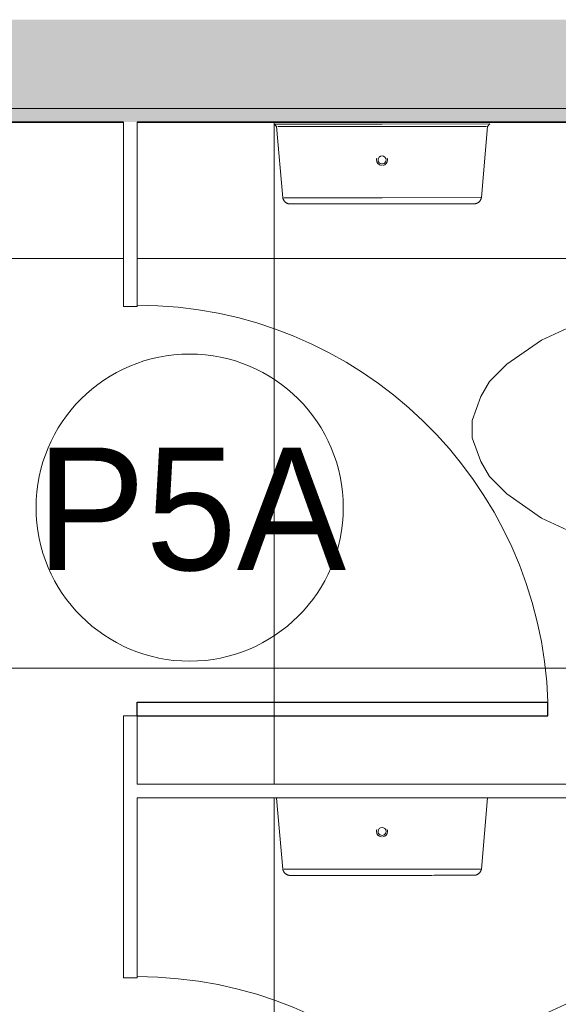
# Model space of a CAD drawing. Header units: metres. Extents: x -33 to 126, y -29 to 31.
# Tile 59 of 75: x -2.189 to -1.401, y -13.957 to -12.515. Entities that reach past the tile are written whole.
import ezdxf

# ---------------------------------------------------------------- set-up
doc = ezdxf.new("R2010")
doc.units = ezdxf.units.M
for name, color, linetype, lineweight in [('A-DOOR', 31, 'Continuous', 18), ('A-DOOR-IDEN', 31, 'Continuous', 9), ('A-FLOR-PATT', 8, 'Continuous', 18), ('A-GENM', 13, 'Continuous', 18), ('A-WALL', 113, 'Continuous', 18), ('A-WALL-PATT', 111, 'Continuous', 35), ('P-SANR-FIXT', 6, 'Continuous', 18)]:
    doc.layers.add(name, color=color, linetype=linetype, lineweight=lineweight)
doc.styles.add('Century Gothic_1', font='GOTHIC.TTF', dxfattribs={"height": 0.179639})

# ---------------------------------------------------------------- blocks, each defined once
blk = doc.blocks.new('M_Toilet-Domestic-3D - M_Toilet-Domestic-3D-202872-2-PLANTA COM LAYOUT')
at = {"layer": 'P-SANR-FIXT', "color": 7}
for p, q in [((-0.2534, 0.4947), (0.2534, 0.4947)), ((-0.2534, 0.2984), (-0.2534, 0.4947)), ((0.2534, 0.4947), (0.2534, 0.2984)), ((0.1587, 0.2038), (-0.1588, 0.2038)), ((-0.1235, 0.2038), (-0.1323, 0.127)), ((0.1235, 0.2038), (0.1323, 0.127)), ((-0.0254, 0.1524), (-0.0974, 0.1397)), ((0.0254, 0.1524), (-0.0254, 0.1524)), ((0.0974, 0.1397), (0.0254, 0.1524)), ((-0.0974, 0.1397), (-0.1323, 0.127)), ((0.1323, 0.127), (0.0974, 0.1397)), ((-0.1323, 0.127), (-0.1626, 0.1016)), ((0.1626, 0.1016), (0.1323, 0.127)), ((-0.1626, 0.1016), (-0.177, 0.0762)), ((0.177, 0.0762), (0.1626, 0.1016)), ((-0.177, 0.0762), (-0.1838, 0.0508)), ((0.1838, 0.0508), (0.177, 0.0762)), ((-0.1838, 0.0508), (-0.1883, 0.0253)), ((0.1883, 0.0253), (0.1838, 0.0508)), ((-0.1883, 0.0253), (-0.1905, 0)), ((0.1905, 0), (0.1883, 0.0253)), ((-0.1905, 0), (-0.1861, -0.0506)), ((0.1861, -0.0506), (0.1905, 0)), ((-0.1861, -0.0506), (-0.1724, -0.1016)), ((0.1724, -0.1016), (0.1861, -0.0506)), ((-0.1724, -0.1016), (-0.1539, -0.1524)), ((0.1539, -0.1524), (0.1724, -0.1016)), ((-0.1539, -0.1524), (-0.1302, -0.2032)), ((0.1302, -0.2032), (0.1539, -0.1524)), ((-0.1302, -0.2032), (-0.095, -0.254)), ((0.095, -0.254), (0.1302, -0.2032)), ((-0.095, -0.254), (-0.0696, -0.2794)), ((0.0696, -0.2794), (0.095, -0.254)), ((-0.0696, -0.2794), (-0.0476, -0.2921)), ((0.0476, -0.2921), (0.0696, -0.2794)), ((-0.0476, -0.2921), (-0.0127, -0.3048)), ((0.0127, -0.3048), (0.0476, -0.2921)), ((-0.0127, -0.3048), (0.0127, -0.3048))]:
    blk.add_line(p, q, dxfattribs=at)
for centre, start, end in [((-0.1588, 0.2984), 180, 270), ((0.1587, 0.2984), 270, 360)]:
    blk.add_arc(centre, 0.0946, start, end, dxfattribs=at)
blk = doc.blocks.new('Toilet_tissue_dispenser_12762 - Toilet_tissue_dispenser_12762-355518-2-PLANTA COM LAYOUT')
at = {"layer": 'A-GENM', "color": 7}
for p, q in [((-0.1453, 0.1079), (-0.1545, 0.0036)), ((0, 0.1079), (-0.1439, 0.1079)), ((0.1439, 0.1079), (0, 0.1079)), ((0.1545, 0.0035), (0.1453, 0.1079)), ((-0.1348, 0.0035), (0, 0.0035)), ((0, 0.0035), (0.1529, 0.0035))]:
    blk.add_line(p, q, dxfattribs=at)
at = {"layer": 'A-GENM', "color": 7, "flags": 128}
for points in [[(-0.1453, 0.1079), (-0.1452, 0.1084), (-0.1451, 0.1088), (-0.145, 0.1092), (-0.1449, 0.1096), (-0.1447, 0.1101), (-0.1446, 0.1105), (-0.1444, 0.1109), (-0.1442, 0.1112), (-0.144, 0.1116), (-0.1437, 0.112), (-0.1435, 0.1124), (-0.1432, 0.1127), (-0.143, 0.1131), (-0.1427, 0.1134), (-0.1424, 0.1137), (-0.1421, 0.114), (-0.1417, 0.1143), (-0.1414, 0.1146), (-0.141, 0.1149), (-0.1407, 0.1151), (-0.1403, 0.1153), (-0.1399, 0.1156), (-0.1396, 0.1158), (-0.1392, 0.116), (-0.1388, 0.1162), (-0.1384, 0.1163), (-0.1379, 0.1165), (-0.1375, 0.1166), (-0.1371, 0.1167), (-0.1367, 0.1168), (-0.1362, 0.1169), (-0.1358, 0.1169), (-0.1354, 0.117), (-0.1349, 0.117), (-0.1345, 0.117)], [(0, 0.117), (-0.0054, 0.117), (-0.0108, 0.117), (-0.0161, 0.117), (-0.0214, 0.117), (-0.0267, 0.117), (-0.032, 0.117), (-0.0372, 0.117), (-0.0423, 0.117), (-0.0474, 0.117), (-0.0524, 0.117), (-0.0573, 0.117), (-0.0621, 0.117), (-0.0668, 0.117), (-0.0715, 0.117), (-0.076, 0.117), (-0.0803, 0.117), (-0.0846, 0.117), (-0.0887, 0.117), (-0.0927, 0.117), (-0.0965, 0.117), (-0.1002, 0.117), (-0.1037, 0.117), (-0.107, 0.117), (-0.1102, 0.117), (-0.1132, 0.117), (-0.116, 0.117), (-0.1187, 0.117), (-0.1211, 0.117), (-0.1233, 0.117), (-0.1254, 0.117), (-0.1272, 0.117), (-0.1289, 0.117), (-0.1303, 0.117), (-0.1316, 0.117), (-0.1326, 0.117), (-0.1334, 0.117), (-0.134, 0.117), (-0.1344, 0.117), (-0.1345, 0.117), (-0.1345, 0.117)], [(-0.1345, 0.117), (-0.1344, 0.117), (-0.1341, 0.117), (-0.1336, 0.117)], [(-0.1336, 0.117), (-0.1328, 0.117), (-0.1319, 0.117), (-0.1307, 0.117), (-0.1293, 0.117), (-0.1277, 0.117), (-0.1259, 0.117), (-0.1239, 0.117), (-0.1217, 0.117), (-0.1193, 0.117), (-0.1168, 0.117), (-0.114, 0.117), (-0.111, 0.117), (-0.1079, 0.117), (-0.1046, 0.117), (-0.1011, 0.117), (-0.0975, 0.117), (-0.0937, 0.117), (-0.0898, 0.117), (-0.0857, 0.117), (-0.0815, 0.117), (-0.0772, 0.117), (-0.0727, 0.117), (-0.0681, 0.117), (-0.0634, 0.117), (-0.0586, 0.117), (-0.0537, 0.117), (-0.0488, 0.117), (-0.0437, 0.117), (-0.0386, 0.117), (-0.0334, 0.117), (-0.0282, 0.117), (-0.0229, 0.117), (-0.0175, 0.117), (-0.0122, 0.117), (-0.0068, 0.117), (-0.0015, 0.117)], [(0.1345, 0.117), (0.1344, 0.117), (0.1341, 0.117), (0.1336, 0.117), (0.1328, 0.117), (0.1319, 0.117), (0.1307, 0.117), (0.1293, 0.117), (0.1277, 0.117), (0.1259, 0.117), (0.1239, 0.117), (0.1217, 0.117), (0.1193, 0.117), (0.1168, 0.117), (0.114, 0.117), (0.111, 0.117), (0.1079, 0.117), (0.1046, 0.117), (0.1011, 0.117), (0.0975, 0.117), (0.0937, 0.117), (0.0898, 0.117), (0.0857, 0.117), (0.0815, 0.117), (0.0772, 0.117), (0.0727, 0.117), (0.0681, 0.117), (0.0634, 0.117), (0.0586, 0.117), (0.0537, 0.117), (0.0488, 0.117), (0.0437, 0.117), (0.0386, 0.117), (0.0334, 0.117), (0.0282, 0.117), (0.0229, 0.117), (0.0175, 0.117), (0.0122, 0.117), (0.0068, 0.117), (0.0015, 0.117), (0, 0.117)], [(0.001, 0.117), (0.0054, 0.117), (0.0108, 0.117), (0.0161, 0.117), (0.0214, 0.117), (0.0267, 0.117), (0.032, 0.117), (0.0372, 0.117), (0.0423, 0.117), (0.0474, 0.117), (0.0524, 0.117), (0.0573, 0.117), (0.0621, 0.117), (0.0668, 0.117), (0.0715, 0.117), (0.076, 0.117), (0.0803, 0.117), (0.0846, 0.117), (0.0887, 0.117), (0.0927, 0.117), (0.0965, 0.117), (0.1002, 0.117), (0.1037, 0.117), (0.107, 0.117), (0.1102, 0.117), (0.1132, 0.117), (0.116, 0.117), (0.1187, 0.117), (0.1211, 0.117), (0.1233, 0.117), (0.1254, 0.117), (0.1272, 0.117), (0.1289, 0.117), (0.1303, 0.117), (0.1316, 0.117), (0.1326, 0.117), (0.1334, 0.117), (0.134, 0.117), (0.1344, 0.117), (0.1345, 0.117), (0.1345, 0.117)], [(0.1345, 0.117), (0.135, 0.117), (0.1354, 0.117), (0.1358, 0.1169), (0.1363, 0.1169), (0.1367, 0.1168), (0.1371, 0.1167), (0.1376, 0.1166), (0.138, 0.1164), (0.1384, 0.1163), (0.1388, 0.1161), (0.1392, 0.116), (0.1396, 0.1158), (0.14, 0.1156), (0.1404, 0.1153), (0.1407, 0.1151), (0.1411, 0.1148), (0.1414, 0.1146), (0.1418, 0.1143), (0.1421, 0.114), (0.1424, 0.1137), (0.1427, 0.1134), (0.143, 0.113), (0.1433, 0.1127), (0.1435, 0.1123), (0.1438, 0.112), (0.144, 0.1116), (0.1442, 0.1112), (0.1444, 0.1108), (0.1446, 0.1104), (0.1448, 0.11), (0.1449, 0.1096), (0.145, 0.1092), (0.1452, 0.1088), (0.1453, 0.1083), (0.1453, 0.1079)]]:
    blk.add_lwpolyline(points, dxfattribs=at)
at = {"layer": 'A-GENM', "color": 7}
for radius, start, end in [(0.00812, 97.8969, 180), (0.0059, 360, 180), (0.00813, 0, 82.1031), (0.00813, 180, 199.9466), (0.0059, 180, 360), (0.00812, 340.0534, 0)]:
    blk.add_arc((0, 0.0526), radius, start, end, dxfattribs=at)
blk = doc.blocks.new('M_Descarga simples1 - 60X160 _vest_ fem_-1588010-2-PLANTA COM LAYOUT')
at = {"layer": 'A-DOOR', "lineweight": 25}
for p, q in [((0.28, 0.01), (0.28, 0.6114)), ((0.3, 0.6114), (0.28, 0.6114)), ((0.3, 0.01), (0.3, 0.6114)), ((0.3, 0.01), (0.28, 0.01))]:
    blk.add_line(p, q, dxfattribs=at)
at = {"layer": 'A-DOOR', "color": 7}
blk.add_arc((0.3, 0.01), 0.6017, 91.9048, 180, dxfattribs=at)
blk = doc.blocks.new('M_Toilet-Domestic-3D - M_Toilet-Domestic-3D-V9-2-PLANTA COM LAYOUT')
at = {"layer": 'P-SANR-FIXT', "color": 7}
for p, q in [((-0.2534, 0.2984), (-0.2534, 0.4947)), ((0.2534, 0.4947), (0.2534, 0.2984)), ((0.1587, 0.2038), (-0.1588, 0.2038)), ((-0.1235, 0.2038), (-0.1323, 0.127)), ((0.1235, 0.2038), (0.1323, 0.127)), ((-0.0254, 0.1524), (-0.0974, 0.1397)), ((0.0254, 0.1524), (-0.0254, 0.1524)), ((0.0974, 0.1397), (0.0254, 0.1524)), ((-0.0974, 0.1397), (-0.1323, 0.127)), ((0.1323, 0.127), (0.0974, 0.1397)), ((-0.1323, 0.127), (-0.1626, 0.1016)), ((0.1626, 0.1016), (0.1323, 0.127)), ((-0.1626, 0.1016), (-0.177, 0.0762)), ((0.177, 0.0762), (0.1626, 0.1016)), ((-0.177, 0.0762), (-0.1838, 0.0508)), ((0.1838, 0.0508), (0.177, 0.0762)), ((-0.1838, 0.0508), (-0.1883, 0.0253)), ((0.1883, 0.0253), (0.1838, 0.0508)), ((-0.1883, 0.0253), (-0.1905, 0)), ((0.1905, 0), (0.1883, 0.0253)), ((-0.1905, 0), (-0.1861, -0.0506)), ((0.1861, -0.0506), (0.1905, 0)), ((-0.1861, -0.0506), (-0.1724, -0.1016)), ((0.1724, -0.1016), (0.1861, -0.0506)), ((-0.1724, -0.1016), (-0.1539, -0.1524)), ((0.1539, -0.1524), (0.1724, -0.1016)), ((-0.1539, -0.1524), (-0.1302, -0.2032)), ((0.1302, -0.2032), (0.1539, -0.1524)), ((-0.1302, -0.2032), (-0.095, -0.254)), ((0.095, -0.254), (0.1302, -0.2032)), ((-0.095, -0.254), (-0.0696, -0.2794)), ((0.0696, -0.2794), (0.095, -0.254)), ((-0.0696, -0.2794), (-0.0476, -0.2921)), ((0.0476, -0.2921), (0.0696, -0.2794)), ((-0.0476, -0.2921), (-0.0127, -0.3048)), ((0.0127, -0.3048), (0.0476, -0.2921)), ((-0.0127, -0.3048), (0.0127, -0.3048))]:
    blk.add_line(p, q, dxfattribs=at)
for centre, start, end in [((-0.1588, 0.2984), 180, 270), ((0.1587, 0.2984), 270, 360)]:
    blk.add_arc(centre, 0.0946, start, end, dxfattribs=at)
blk = doc.blocks.new('Toilet_tissue_dispenser_12762 - Toilet_tissue_dispenser_12762-V11-2-PLANTA COM LAYOUT')
at = {"layer": 'A-GENM', "color": 7}
for p, q in [((-0.1453, 0.1079), (-0.1545, 0.0035)), ((0, 0.1079), (-0.1439, 0.1079)), ((0.1439, 0.1079), (0, 0.1079)), ((0.1545, 0.0035), (0.1453, 0.1079)), ((-0.1545, 0.0035), (-0.158, 0)), ((-0.1529, 0.0035), (0, 0.0035)), ((0, 0.0035), (0.1529, 0.0035)), ((0.158, 0), (0.1545, 0.0035)), ((-0.158, 0), (0, 0)), ((0, 0), (0.158, 0))]:
    blk.add_line(p, q, dxfattribs=at)
at = {"layer": 'A-GENM', "color": 7, "flags": 128}
for points in [[(-0.1453, 0.1079), (-0.1452, 0.1084), (-0.1451, 0.1088), (-0.145, 0.1092), (-0.1449, 0.1096), (-0.1447, 0.1101), (-0.1446, 0.1105), (-0.1444, 0.1109), (-0.1442, 0.1112), (-0.144, 0.1116), (-0.1437, 0.112), (-0.1435, 0.1124), (-0.1432, 0.1127), (-0.143, 0.1131), (-0.1427, 0.1134), (-0.1424, 0.1137), (-0.1421, 0.114), (-0.1417, 0.1143), (-0.1414, 0.1146), (-0.141, 0.1149), (-0.1407, 0.1151), (-0.1403, 0.1153), (-0.1399, 0.1156), (-0.1396, 0.1158), (-0.1392, 0.116), (-0.1388, 0.1162), (-0.1384, 0.1163), (-0.1379, 0.1165), (-0.1375, 0.1166), (-0.1371, 0.1167), (-0.1367, 0.1168), (-0.1362, 0.1169), (-0.1358, 0.1169), (-0.1354, 0.117), (-0.1349, 0.117), (-0.1345, 0.117)], [(0, 0.117), (-0.0054, 0.117), (-0.0108, 0.117), (-0.0161, 0.117), (-0.0214, 0.117), (-0.0267, 0.117), (-0.032, 0.117), (-0.0372, 0.117), (-0.0423, 0.117), (-0.0474, 0.117), (-0.0524, 0.117), (-0.0573, 0.117), (-0.0621, 0.117), (-0.0668, 0.117), (-0.0715, 0.117), (-0.076, 0.117), (-0.0803, 0.117), (-0.0846, 0.117), (-0.0887, 0.117), (-0.0927, 0.117), (-0.0965, 0.117), (-0.1002, 0.117), (-0.1037, 0.117), (-0.107, 0.117), (-0.1102, 0.117), (-0.1132, 0.117), (-0.116, 0.117), (-0.1187, 0.117), (-0.1211, 0.117), (-0.1233, 0.117), (-0.1254, 0.117), (-0.1272, 0.117), (-0.1289, 0.117), (-0.1303, 0.117), (-0.1316, 0.117), (-0.1326, 0.117), (-0.1334, 0.117), (-0.134, 0.117), (-0.1344, 0.117), (-0.1345, 0.117), (-0.1345, 0.117)], [(-0.1345, 0.117), (-0.1344, 0.117), (-0.1341, 0.117), (-0.1336, 0.117)], [(-0.1336, 0.117), (-0.1328, 0.117), (-0.1319, 0.117), (-0.1307, 0.117), (-0.1293, 0.117), (-0.1277, 0.117), (-0.1259, 0.117), (-0.1239, 0.117), (-0.1217, 0.117), (-0.1193, 0.117), (-0.1168, 0.117), (-0.114, 0.117), (-0.111, 0.117), (-0.1079, 0.117), (-0.1046, 0.117), (-0.1011, 0.117), (-0.0975, 0.117), (-0.0937, 0.117), (-0.0898, 0.117), (-0.0857, 0.117), (-0.0815, 0.117), (-0.0772, 0.117), (-0.0727, 0.117), (-0.0681, 0.117), (-0.0634, 0.117), (-0.0586, 0.117), (-0.0537, 0.117), (-0.0488, 0.117), (-0.0437, 0.117), (-0.0386, 0.117), (-0.0334, 0.117), (-0.0282, 0.117), (-0.0229, 0.117), (-0.0175, 0.117), (-0.0122, 0.117), (-0.0068, 0.117), (-0.0015, 0.117)], [(0.1345, 0.117), (0.1344, 0.117), (0.1341, 0.117), (0.1336, 0.117), (0.1328, 0.117), (0.1319, 0.117), (0.1307, 0.117), (0.1293, 0.117), (0.1277, 0.117), (0.1259, 0.117), (0.1239, 0.117), (0.1217, 0.117), (0.1193, 0.117), (0.1168, 0.117), (0.114, 0.117), (0.111, 0.117), (0.1079, 0.117), (0.1046, 0.117), (0.1011, 0.117), (0.0975, 0.117), (0.0937, 0.117), (0.0898, 0.117), (0.0857, 0.117), (0.0815, 0.117), (0.0772, 0.117), (0.0727, 0.117), (0.0681, 0.117), (0.0634, 0.117), (0.0586, 0.117), (0.0537, 0.117), (0.0488, 0.117), (0.0437, 0.117), (0.0386, 0.117), (0.0334, 0.117), (0.0282, 0.117), (0.0229, 0.117), (0.0175, 0.117), (0.0122, 0.117), (0.0068, 0.117), (0.0015, 0.117), (0, 0.117)], [(0.001, 0.117), (0.0054, 0.117), (0.0108, 0.117), (0.0161, 0.117), (0.0214, 0.117), (0.0267, 0.117), (0.032, 0.117), (0.0372, 0.117), (0.0423, 0.117), (0.0474, 0.117), (0.0524, 0.117), (0.0573, 0.117), (0.0621, 0.117), (0.0668, 0.117), (0.0715, 0.117), (0.076, 0.117), (0.0803, 0.117), (0.0846, 0.117), (0.0887, 0.117), (0.0927, 0.117), (0.0965, 0.117), (0.1002, 0.117), (0.1037, 0.117), (0.107, 0.117), (0.1102, 0.117), (0.1132, 0.117), (0.116, 0.117), (0.1187, 0.117), (0.1211, 0.117), (0.1233, 0.117), (0.1254, 0.117), (0.1272, 0.117), (0.1289, 0.117), (0.1303, 0.117), (0.1316, 0.117), (0.1326, 0.117), (0.1334, 0.117), (0.134, 0.117), (0.1344, 0.117), (0.1345, 0.117), (0.1345, 0.117)], [(0.1345, 0.117), (0.135, 0.117), (0.1354, 0.117), (0.1358, 0.1169), (0.1363, 0.1169), (0.1367, 0.1168), (0.1371, 0.1167), (0.1376, 0.1166), (0.138, 0.1164), (0.1384, 0.1163), (0.1388, 0.1161), (0.1392, 0.116), (0.1396, 0.1158), (0.14, 0.1156), (0.1404, 0.1153), (0.1407, 0.1151), (0.1411, 0.1148), (0.1414, 0.1146), (0.1418, 0.1143), (0.1421, 0.114), (0.1424, 0.1137), (0.1427, 0.1134), (0.143, 0.113), (0.1433, 0.1127), (0.1435, 0.1123), (0.1438, 0.112), (0.144, 0.1116), (0.1442, 0.1112), (0.1444, 0.1108), (0.1446, 0.1104), (0.1448, 0.11), (0.1449, 0.1096), (0.145, 0.1092), (0.1452, 0.1088), (0.1453, 0.1083), (0.1453, 0.1079)]]:
    blk.add_lwpolyline(points, dxfattribs=at)
at = {"layer": 'A-GENM', "color": 7}
for radius, start, end in [(0.00812, 97.8969, 180), (0.0059, 360, 180), (0.00813, 0, 82.1031), (0.00813, 180, 199.9466), (0.0059, 180, 360), (0.00812, 340.0534, 0)]:
    blk.add_arc((0, 0.0526), radius, start, end, dxfattribs=at)
blk = doc.blocks.new('M_Identificador da porta - M_Identificador da porta-1233-2-PLANTA COM LAYOUT')
at = {"layer": 'A-DOOR-IDEN'}
blk.add_circle((-0.000017, -0.000091), 0.003, dxfattribs=at)

msp = doc.modelspace()

# ---------------------------------------------------------------- hatches: boundary and pattern name
at = {"layer": 'A-FLOR-PATT'}
h = msp.add_hatch(dxfattribs=at)
h.set_pattern_fill('FP_7', color=256, style=0, pattern_type=2)
h.set_pattern_definition([(0, (-7.217, -19.465), (0, 0.6), []), (90, (-7.217, -19.465), (-0.6, 4e-17), [])])
h.paths.add_polyline_path([(-5.6773, -17.5622), (-4.4873, -17.5622), (-4.4873, -17.4347), (-4.4673, -17.4347), (-4.4673, -17.5622), (-3.6639, -17.5622), (-3.6639, -15.1322), (-2.8239, -15.1322), (-2.8239, -17.5622), (-2.0373, -17.5622), (-2.0373, -17.5022), (-2.0173, -17.5022), (-2.0173, -17.5622), (-0.7273, -17.5622), (-0.7273, -17.4464), (-0.7303, -17.4464), (-0.7353, -17.4279), (-0.8544, -17.4265), (-0.858, -17.4229), (-0.8594, -17.4178), (-0.858, -17.4129), (-0.8498, -17.4034), (-0.8354, -17.3861), (-0.8961, -17.3863), (-0.8988, -17.3928), (-0.902, -17.3974), (-0.9082, -17.4044), (-0.914, -17.4085), (-0.9221, -17.4117), (-0.9325, -17.4139), (-0.9385, -17.4136), (-0.9569, -17.4071), (-0.9702, -17.3931), (-0.9749, -17.3721), (-0.9699, -17.3535), (-0.9549, -17.3387), (-0.9325, -17.3334), (-0.9254, -17.3345), (-0.9159, -17.3378), (-0.9099, -17.3414), (-0.9039, -17.3474), (-0.8974, -17.357), (-0.896, -17.3611), (-0.8115, -17.3609), (-0.7608, -17.3045), (-0.894, -17.3045), (-0.9185, -17.3013), (-0.9413, -17.2919), (-0.9609, -17.2768), (-0.976, -17.2572), (-0.9854, -17.2344), (-0.9887, -17.208), (-0.9887, -17.1746), (-1.0655, -17.1835), (-1.0909, -17.2137), (-1.1163, -17.2281), (-1.1417, -17.2349), (-1.1672, -17.2394), (-1.1925, -17.2416), (-1.2431, -17.2372), (-1.2941, -17.2235), (-1.3449, -17.2051), (-1.3957, -17.1814), (-1.4465, -17.1461), (-1.4719, -17.1207), (-1.4846, -17.0987), (-1.4973, -17.0638), (-1.4973, -17.0384), (-1.4846, -17.0035), (-1.4719, -16.9816), (-1.4465, -16.9562), (-1.3957, -16.9209), (-1.3449, -16.8972), (-1.2941, -16.8787), (-1.2431, -16.8651), (-1.1925, -16.8606), (-1.1672, -16.8629), (-1.1417, -16.8674), (-1.1163, -16.8742), (-1.0909, -16.8886), (-1.0655, -16.9188), (-0.9887, -16.9277), (-0.9887, -16.8924), (-0.9854, -16.8679), (-0.976, -16.8451), (-0.9609, -16.8255), (-0.9413, -16.8104), (-0.9185, -16.801), (-0.894, -16.7977), (-0.7273, -16.7977), (-0.7273, -16.6034), (-1.4859, -16.6034), (-1.4949, -16.7078), (-1.4971, -16.7142), (-1.501, -16.7164), (-1.5116, -16.7168), (-1.7765, -16.7166), (-1.7803, -16.7145), (-1.7826, -16.7076), (-1.7921, -16.6034), (-2.0173, -16.6034), (-2.0173, -16.9022), (-2.0373, -16.9022), (-2.0373, -16.4847), (-2.0173, -16.4847), (-2.0173, -16.5834), (-0.7273, -16.5834), (-0.7273, -16.4615), (-0.7303, -16.4615), (-0.7353, -16.4429), (-0.8544, -16.4416), (-0.858, -16.4379), (-0.8594, -16.4328), (-0.858, -16.4279), (-0.8498, -16.4185), (-0.8354, -16.4012), (-0.8961, -16.4013), (-0.8988, -16.4079), (-0.902, -16.4124), (-0.9082, -16.4194), (-0.914, -16.4236), (-0.9221, -16.4268), (-0.9325, -16.429), (-0.9385, -16.4286), (-0.9569, -16.4222), (-0.9702, -16.4082), (-0.9749, -16.3871), (-0.9699, -16.3685), (-0.9549, -16.3537), (-0.9325, -16.3484), (-0.9254, -16.3496), (-0.9159, -16.3529), (-0.9099, -16.3565), (-0.9039, -16.3625), (-0.8974, -16.3721), (-0.896, -16.3762), (-0.8115, -16.3759), (-0.7608, -16.3196), (-0.894, -16.3196), (-0.9185, -16.3164), (-0.9413, -16.3069), (-0.9609, -16.2919), (-0.976, -16.2723), (-0.9854, -16.2494), (-0.9887, -16.223), (-0.9887, -16.1897), (-1.0655, -16.1985), (-1.0909, -16.2288), (-1.1163, -16.2432), (-1.1417, -16.25), (-1.1672, -16.2545), (-1.1925, -16.2567), (-1.2431, -16.2523), (-1.2941, -16.2386), (-1.3449, -16.2201), (-1.3957, -16.1964), (-1.4465, -16.1612), (-1.4719, -16.1358), (-1.4846, -16.1138), (-1.4973, -16.0789), (-1.4973, -16.0535), (-1.4846, -16.0186), (-1.4719, -15.9966), (-1.4465, -15.9712), (-1.3957, -15.936), (-1.3449, -15.9123), (-1.2941, -15.8938), (-1.2431, -15.8801), (-1.1925, -15.8757), (-1.1672, -15.8779), (-1.1417, -15.8824), (-1.1163, -15.8892), (-1.0909, -15.9036), (-1.0655, -15.9339), (-0.9887, -15.9427), (-0.9887, -15.9074), (-0.9854, -15.8829), (-0.976, -15.8601), (-0.9609, -15.8405), (-0.9413, -15.8255), (-0.9185, -15.816), (-0.894, -15.8128), (-0.7273, -15.8128), (-0.7273, -15.6184), (-1.4859, -15.6184), (-1.4949, -15.7228), (-1.4971, -15.7293), (-1.501, -15.7314), (-1.5116, -15.7319), (-1.7765, -15.7316), (-1.7803, -15.7295), (-1.7826, -15.7227), (-1.7921, -15.6184), (-2.0173, -15.6184), (-2.0173, -15.8847), (-2.0373, -15.8847), (-2.0373, -15.4972), (-2.0173, -15.4972), (-2.0173, -15.5984), (-0.7273, -15.5984), (-0.7273, -15.4815), (-0.7303, -15.4815), (-0.7353, -15.4629), (-0.8544, -15.4616), (-0.858, -15.4579), (-0.8594, -15.4528), (-0.858, -15.4479), (-0.8498, -15.4385), (-0.8354, -15.4212), (-0.8961, -15.4213), (-0.8988, -15.4279), (-0.902, -15.4324), (-0.9082, -15.4394), (-0.914, -15.4436), (-0.9221, -15.4468), (-0.9325, -15.449), (-0.9385, -15.4486), (-0.9569, -15.4422), (-0.9702, -15.4282), (-0.9749, -15.4071), (-0.9699, -15.3885), (-0.9549, -15.3737), (-0.9325, -15.3684), (-0.9254, -15.3696), (-0.9159, -15.3729), (-0.9103, -15.3761), (-0.9039, -15.3825), (-0.8974, -15.3921), (-0.896, -15.3962), (-0.8115, -15.3959), (-0.7608, -15.3396), (-0.894, -15.3396), (-0.9185, -15.3364), (-0.9413, -15.3269), (-0.9609, -15.3119), (-0.976, -15.2923), (-0.9854, -15.2694), (-0.9887, -15.243), (-0.9887, -15.2097), (-1.0655, -15.2185), (-1.0909, -15.2488), (-1.1163, -15.2632), (-1.1417, -15.27), (-1.1672, -15.2745), (-1.1925, -15.2767), (-1.2431, -15.2723), (-1.2941, -15.2586), (-1.3449, -15.2401), (-1.3957, -15.2164), (-1.4465, -15.1812), (-1.4719, -15.1558), (-1.4846, -15.1338), (-1.4973, -15.0989), (-1.4973, -15.0735), (-1.4846, -15.0386), (-1.4719, -15.0166), (-1.4465, -14.9912), (-1.3957, -14.956), (-1.3449, -14.9323), (-1.2941, -14.9138), (-1.2431, -14.9001), (-1.1925, -14.8957), (-1.1672, -14.8979), (-1.1417, -14.9024), (-1.1163, -14.9092), (-1.0909, -14.9236), (-1.0655, -14.9539), (-0.9887, -14.9627), (-0.9887, -14.9274), (-0.9854, -14.9029), (-0.976, -14.8801), (-0.9609, -14.8605), (-0.9413, -14.8455), (-0.9185, -14.836), (-0.894, -14.8328), (-0.7273, -14.8328), (-0.7273, -14.6384), (-1.4859, -14.6384), (-1.4949, -14.7428), (-1.4971, -14.7493), (-1.501, -14.7514), (-1.5116, -14.7519), (-1.7765, -14.7516), (-1.7803, -14.7495), (-1.7826, -14.7427), (-1.7921, -14.6384), (-2.0173, -14.6384), (-2.0173, -14.8972), (-2.0373, -14.8972), (-2.0373, -14.5184), (-2.0173, -14.5184), (-2.0173, -14.6184), (-0.7273, -14.6184), (-0.7273, -14.5177), (-0.7303, -14.5177), (-0.7353, -14.4992), (-0.8544, -14.4978), (-0.858, -14.4942), (-0.8594, -14.4891), (-0.858, -14.4842), (-0.8498, -14.4747), (-0.8354, -14.4574), (-0.8961, -14.4576), (-0.8988, -14.4641), (-0.902, -14.4687), (-0.9067, -14.4744), (-0.9136, -14.4796), (-0.9221, -14.483), (-0.9325, -14.4852), (-0.9385, -14.4849), (-0.9569, -14.4784), (-0.9702, -14.4641), (-0.9749, -14.4434), (-0.9699, -14.4248), (-0.9549, -14.41), (-0.9325, -14.4047), (-0.9254, -14.4058), (-0.9159, -14.4091), (-0.9099, -14.4127), (-0.9039, -14.4187), (-0.8974, -14.4283), (-0.896, -14.4324), (-0.8115, -14.4322), (-0.7593, -14.3742), (-0.7442, -14.3728), (-0.7416, -14.3806), (-0.7444, -14.3876), (-0.7975, -14.4465), (-0.7992, -14.4514), (-0.8015, -14.4535), (-0.8025, -14.4547), (-0.8035, -14.4557), (-0.8081, -14.4583), (-0.8261, -14.4793), (-0.8041, -14.4799), (-0.8023, -14.4799), (-0.7723, -14.4793), (-0.7353, -14.4799), (-0.7349, -14.4792), (-0.7303, -14.4606), (-0.7273, -14.4606), (-0.7273, -13.6547), (-1.5059, -13.6547), (-1.5149, -13.7591), (-1.5171, -13.7655), (-1.521, -13.7676), (-1.5256, -13.7681), (-1.7965, -13.7679), (-1.8003, -13.7658), (-1.8027, -13.7575), (-1.8121, -13.6547), (-2.0173, -13.6547), (-2.0173, -13.9184), (-2.0373, -13.9184), (-2.0373, -13.5347), (-2.0173, -13.5347), (-2.0173, -13.6347), (-0.7273, -13.6347), (-0.7273, -13.514), (-0.7303, -13.514), (-0.7353, -13.4954), (-0.8544, -13.4941), (-0.858, -13.4904), (-0.8594, -13.4853), (-0.858, -13.4804), (-0.8498, -13.471), (-0.8354, -13.4537), (-0.8961, -13.4538), (-0.8988, -13.4604), (-0.9024, -13.4655), (-0.9067, -13.4707), (-0.9136, -13.4758), (-0.9221, -13.4793), (-0.9325, -13.4815), (-0.9385, -13.4811), (-0.9569, -13.4747), (-0.9702, -13.4607), (-0.9749, -13.4396), (-0.9699, -13.421), (-0.9549, -13.4062), (-0.9325, -13.4009), (-0.9254, -13.4021), (-0.9159, -13.4054), (-0.9108, -13.4082), (-0.9039, -13.415), (-0.8974, -13.4246), (-0.896, -13.4287), (-0.8115, -13.4284), (-0.7593, -13.3704), (-0.7442, -13.369), (-0.7416, -13.3768), (-0.7444, -13.3838), (-0.7975, -13.4428), (-0.7992, -13.4476), (-0.8015, -13.4497), (-0.8025, -13.4509), (-0.8035, -13.452), (-0.8079, -13.4543), (-0.8261, -13.4755), (-0.8041, -13.4762), (-0.8023, -13.4761), (-0.7619, -13.4755), (-0.7353, -13.4758), (-0.7349, -13.4754), (-0.7303, -13.4569), (-0.7273, -13.4569), (-0.7273, -13.3679), (-0.9235, -13.3679), (-0.948, -13.3647), (-0.9708, -13.3552), (-0.9904, -13.3402), (-1.0055, -13.3206), (-1.0149, -13.2978), (-1.0182, -13.2713), (-1.0182, -13.238), (-1.095, -13.2468), (-1.1204, -13.2771), (-1.1458, -13.2915), (-1.1712, -13.2983), (-1.1967, -13.3028), (-1.222, -13.305), (-1.2726, -13.3006), (-1.3236, -13.2869), (-1.3744, -13.2684), (-1.4252, -13.2448), (-1.476, -13.2095), (-1.5014, -13.1841), (-1.5141, -13.1621), (-1.5268, -13.1272), (-1.5268, -13.1018), (-1.5141, -13.0669), (-1.5014, -13.0449), (-1.476, -13.0195), (-1.4207, -12.9822), (-1.3744, -12.9606), (-1.3236, -12.9421), (-1.2726, -12.9285), (-1.222, -12.924), (-1.1967, -12.9262), (-1.1712, -12.9307), (-1.1458, -12.9375), (-1.1204, -12.9519), (-1.095, -12.9822), (-1.0182, -12.991), (-1.0182, -12.9558), (-1.0149, -12.9313), (-1.0055, -12.9085), (-0.9904, -12.8889), (-0.9708, -12.8738), (-0.948, -12.8644), (-0.9235, -12.8611), (-0.7273, -12.8611), (-0.7273, -12.6646), (-2.0173, -12.6646), (-2.0173, -12.9347), (-2.0373, -12.9347), (-2.0373, -12.6646), (-3.2997, -12.6646), (-3.2997, -12.9674), (-3.3031, -12.9933), (-3.3131, -13.0174), (-3.329, -13.0382), (-3.3497, -13.054), (-3.3738, -13.064), (-3.3997, -13.0674), (-4.6197, -13.0674), (-4.6197, -13.2646), (-7.2173, -13.2646), (-7.2173, -15.2646), (-5.9273, -15.2646), (-5.9273, -14.1646), (-5.7773, -14.1646), (-5.7773, -14.2156), (-4.5673, -14.2156), (-4.5414, -14.219), (-4.5152, -14.2305), (-4.4966, -14.2449), (-4.4807, -14.2656), (-4.4707, -14.2897), (-4.4673, -14.3156), (-4.4673, -14.8584), (-4.4873, -14.8584), (-4.4873, -14.6384), (-5.6773, -14.6384), (-5.6765, -15.1076), (-5.6317, -15.1068), (-5.6249, -15.1044), (-5.624, -15.1034), (-5.6021, -15.0896), (-5.5886, -15.0854), (-5.5752, -15.0896), (-5.5653, -15.1012), (-5.5617, -15.1171), (-5.5653, -15.133), (-5.5752, -15.1446), (-5.5886, -15.1489), (-5.6021, -15.1446), (-5.6253, -15.1293), (-5.6269, -15.1282), (-5.6317, -15.1274), (-5.6365, -15.1266), (-5.6773, -15.1266), (-5.6773, -15.5984), (-4.4873, -15.5984), (-4.4873, -15.4584), (-4.4673, -15.4584), (-4.4673, -15.8834), (-4.4873, -15.8834), (-4.4873, -15.6184), (-5.6773, -15.6184), (-5.677, -16.0902), (-5.6317, -16.0894), (-5.6249, -16.087), (-5.624, -16.086), (-5.6021, -16.0722), (-5.5886, -16.068), (-5.5752, -16.0722), (-5.5653, -16.0838), (-5.5617, -16.0997), (-5.5653, -16.1156), (-5.5752, -16.1272), (-5.5886, -16.1315), (-5.6021, -16.1272), (-5.6253, -16.1119), (-5.6262, -16.1108), (-5.6317, -16.11), (-5.6368, -16.1092), (-5.6773, -16.1092), (-5.6773, -16.5784), (-5.7773, -16.5784), (-5.7773, -16.5834), (-4.4873, -16.5834), (-4.4873, -16.4834), (-4.4673, -16.4834), (-4.4673, -16.8347), (-4.4873, -16.8347), (-4.4873, -16.6034), (-5.6773, -16.6034), (-5.677, -17.0702), (-5.6317, -17.0695), (-5.6253, -17.0676), (-5.624, -17.066), (-5.6021, -17.0522), (-5.5886, -17.048), (-5.5752, -17.0522), (-5.5653, -17.0639), (-5.5617, -17.0797), (-5.5653, -17.0956), (-5.5752, -17.1072), (-5.5886, -17.1115), (-5.6021, -17.1072), (-5.6253, -17.0919), (-5.6262, -17.0908), (-5.6317, -17.09), (-5.6341, -17.0893), (-5.6773, -17.0893), (-5.6773, -17.4951)], flags=0)
h.paths.add_polyline_path([(-0.8023, -17.4096), (-0.8023, -17.4086), (-0.7723, -17.408), (-0.7353, -17.4086), (-0.7349, -17.4079), (-0.7303, -17.3893), (-0.7273, -17.3893), (-0.7273, -17.3045), (-0.7429, -17.3045), (-0.7416, -17.3093), (-0.7444, -17.3163), (-0.7975, -17.3752), (-0.7992, -17.3801), (-0.8015, -17.3822), (-0.8025, -17.3834), (-0.8035, -17.3844), (-0.8079, -17.3867), (-0.8261, -17.408), (-0.8041, -17.4086), (-0.8027, -17.4094)], flags=0)
h.paths.add_polyline_path([(-0.9416, -17.3915), (-0.9437, -17.3894), (-0.9437, -17.3899), (-0.9416, -17.3915)], flags=0)
h.paths.add_polyline_path([(-0.9718, -17.3781), (-0.9719, -17.3704), (-0.972, -17.3769)], flags=0)
h.paths.add_polyline_path([(-0.9509, -17.3758), (-0.9503, -17.3736), (-0.9516, -17.3736)], flags=0)
h.paths.add_polyline_path([(-0.9114, -17.3611), (-0.9113, -17.3611), (-0.9147, -17.3568), (-0.9132, -17.3588), (-0.9123, -17.36)], flags=0)
h.paths.add_polyline_path([(-0.8023, -16.4246), (-0.8023, -16.4236), (-0.7619, -16.423), (-0.7353, -16.4233), (-0.7349, -16.4229), (-0.7303, -16.4044), (-0.7273, -16.4044), (-0.7273, -16.3196), (-0.7429, -16.3196), (-0.7416, -16.3243), (-0.7444, -16.3313), (-0.7975, -16.3903), (-0.7992, -16.3951), (-0.8015, -16.3972), (-0.8025, -16.3984), (-0.8035, -16.3995), (-0.8079, -16.4018), (-0.8261, -16.423), (-0.8041, -16.4237), (-0.8027, -16.4244)], flags=0)
h.paths.add_polyline_path([(-0.9253, -16.4108), (-0.9292, -16.4105), (-0.9267, -16.4108)], flags=0)
h.paths.add_polyline_path([(-0.9416, -16.4066), (-0.9437, -16.4044), (-0.9437, -16.405), (-0.9416, -16.4066)], flags=0)
h.paths.add_polyline_path([(-0.9718, -16.3931), (-0.9719, -16.3855), (-0.9723, -16.3904)], flags=0)
h.paths.add_polyline_path([(-0.9509, -16.3908), (-0.9503, -16.3887), (-0.9516, -16.3887)], flags=0)
h.paths.add_polyline_path([(-0.9114, -16.3762), (-0.9113, -16.3762), (-0.9147, -16.3718), (-0.9132, -16.3739), (-0.9123, -16.375)], flags=0)
h.paths.add_polyline_path([(-5.3815, -15.9245), (-5.4963, -15.9245), (-5.4924, -15.8943), (-5.481, -15.866), (-5.4629, -15.8415), (-5.4393, -15.8224), (-5.4115, -15.8098), (-5.3815, -15.8046), (-5.3815, -15.8943)], flags=0)
h.paths.add_polyline_path([(-5.3815, -16.0444), (-5.3815, -15.9245), (-5.2563, -15.9245), (-5.2594, -15.952), (-5.2688, -15.9779), (-5.2839, -16.0011), (-5.3038, -16.0202), (-5.3276, -16.0342), (-5.3539, -16.0424), (-5.3695, -16.0436)], flags=0)
h.paths.add_polyline_path([(-0.8023, -15.4446), (-0.8023, -15.4436), (-0.7723, -15.4431), (-0.7353, -15.4437), (-0.7349, -15.4429), (-0.7303, -15.4244), (-0.7273, -15.4244), (-0.7273, -15.3396), (-0.7429, -15.3396), (-0.7416, -15.3443), (-0.7444, -15.3513), (-0.7975, -15.4103), (-0.7992, -15.4151), (-0.8015, -15.4172), (-0.8025, -15.4184), (-0.8035, -15.4195), (-0.8079, -15.4218), (-0.8261, -15.443), (-0.8041, -15.4437), (-0.8027, -15.4444)], flags=0)
h.paths.add_polyline_path([(-0.9416, -15.4266), (-0.9437, -15.4244), (-0.9437, -15.425), (-0.9416, -15.4266)], flags=0)
h.paths.add_polyline_path([(-0.9718, -15.4131), (-0.9722, -15.408), (-0.9723, -15.4104)], flags=0)
h.paths.add_polyline_path([(-0.9509, -15.4108), (-0.9503, -15.4087), (-0.9516, -15.4087)], flags=0)
h.paths.add_polyline_path([(-0.9113, -15.3962), (-0.9139, -15.3924), (-0.9132, -15.3939), (-0.9114, -15.3962)], flags=0)
h.paths.add_polyline_path([(-4.0215, -14.9101), (-4.1363, -14.9101), (-4.1324, -14.8799), (-4.1211, -14.8516), (-4.103, -14.8271), (-4.0793, -14.808), (-4.0515, -14.7954), (-4.0215, -14.7902), (-4.0215, -14.8799)], flags=0)
h.paths.add_polyline_path([(-4.0215, -15.03), (-4.0215, -14.9101), (-3.8963, -14.9101), (-3.8995, -14.9375), (-3.9088, -14.9635), (-3.9239, -14.9867), (-3.9438, -15.0058), (-3.9676, -15.0198), (-3.994, -15.028)], flags=0)
h.paths.add_polyline_path([(-0.9416, -14.4628), (-0.9437, -14.4607), (-0.9437, -14.4612), (-0.9416, -14.4628)], flags=0)
h.paths.add_polyline_path([(-0.9718, -14.4494), (-0.9722, -14.4443), (-0.9723, -14.4467)], flags=0)
h.paths.add_polyline_path([(-0.9509, -14.4471), (-0.9503, -14.4449), (-0.9516, -14.4449)], flags=0)
h.paths.add_polyline_path([(-0.9113, -14.4324), (-0.9147, -14.4281), (-0.9132, -14.4301), (-0.9114, -14.4324)], flags=0)
h.paths.add_polyline_path([(-0.7518, -14.3617), (-0.9335, -14.3617), (-0.958, -14.3585), (-0.9808, -14.349), (-1.0004, -14.334), (-1.0155, -14.3144), (-1.0249, -14.2915), (-1.0282, -14.267), (-1.0282, -14.2318), (-1.105, -14.2406), (-1.1304, -14.2709), (-1.1558, -14.2853), (-1.1812, -14.2921), (-1.2067, -14.2966), (-1.232, -14.2988), (-1.2826, -14.2944), (-1.3336, -14.2807), (-1.3844, -14.2622), (-1.4352, -14.2385), (-1.486, -14.2033), (-1.5114, -14.1779), (-1.5252, -14.1529), (-1.5368, -14.121), (-1.5368, -14.0956), (-1.5241, -14.0607), (-1.5114, -14.0387), (-1.486, -14.0133), (-1.4307, -13.976), (-1.3844, -13.9544), (-1.3336, -13.9359), (-1.2826, -13.9222), (-1.232, -13.9178), (-1.2067, -13.92), (-1.1812, -13.9245), (-1.1558, -13.9313), (-1.1304, -13.9457), (-1.105, -13.976), (-1.0282, -13.9848), (-1.0282, -13.9495), (-1.0249, -13.925), (-1.0155, -13.9022), (-1.0004, -13.8826), (-0.9808, -13.8676), (-0.958, -13.8581), (-0.9335, -13.8549), (-0.7373, -13.8549), (-0.7373, -14.3617), (-0.7492, -14.3617)], flags=0)
h.paths.add_polyline_path([(-0.9416, -13.4591), (-0.9437, -13.4569), (-0.9437, -13.4575), (-0.9416, -13.4591)], flags=0)
h.paths.add_polyline_path([(-0.9718, -13.4456), (-0.9722, -13.4405), (-0.9723, -13.4429)], flags=0)
h.paths.add_polyline_path([(-0.9509, -13.4433), (-0.9503, -13.4412), (-0.9516, -13.4412)], flags=0)
h.paths.add_polyline_path([(-0.9114, -13.4287), (-0.9113, -13.4287), (-0.9147, -13.4243), (-0.9132, -13.4264), (-0.9123, -13.4275)], flags=0)
h.paths.add_polyline_path([(-5.7641, -13.2198), (-5.7105, -13.2137), (-5.6562, -13.1938), (-5.6137, -13.1671), (-5.5735, -13.1258), (-5.5457, -13.0803), (-5.5286, -13.0296), (-5.5296, -13.0322), (-5.5481, -13.0832), (-5.5776, -13.1289), (-5.617, -13.1671), (-5.6595, -13.1938), (-5.7105, -13.2116), (-5.7641, -13.2177), (-5.8178, -13.2116), (-5.8688, -13.1938), (-5.9146, -13.1651), (-5.9528, -13.1268), (-5.9816, -13.0811), (-5.9994, -13.0301), (-5.9991, -13.0332), (-5.9813, -13.0836), (-5.9528, -13.1289), (-5.9146, -13.1671), (-5.8688, -13.1959), (-5.8178, -13.2137), (-5.7826, -13.2177)], flags=0)
h.paths.add_polyline_path([(-6.2229, -12.9863), (-6.2228, -12.9861), (-6.2289, -12.9323), (-6.247, -12.8811), (-6.2755, -12.8357), (-6.314, -12.7973), (-6.3604, -12.7684), (-6.4115, -12.7508), (-6.4665, -12.7451), (-6.5189, -12.7513), (-6.5695, -12.7691), (-6.6146, -12.7975), (-6.6532, -12.8364), (-6.6818, -12.882), (-6.6994, -12.9328), (-6.6993, -12.9324), (-6.6814, -12.8814), (-6.651, -12.8341), (-6.6138, -12.7972), (-6.5681, -12.7687), (-6.5155, -12.7509), (-6.4641, -12.7451), (-6.4105, -12.7511), (-6.3595, -12.769), (-6.3137, -12.7977), (-6.2755, -12.8359), (-6.2467, -12.8817), (-6.2289, -12.9327), (-6.2229, -12.9861)], flags=0)
h.paths.add_polyline_path([(-1.7919, -12.7846), (-1.7981, -12.7833), (-1.8003, -12.782), (-1.8026, -12.7752), (-1.8118, -12.6711), (-1.8168, -12.6676), (-1.5008, -12.6674), (-1.5059, -12.6709), (-1.5149, -12.7753), (-1.5171, -12.7818), (-1.521, -12.7839), (-1.5316, -12.7844), (-1.7909, -12.7846)], flags=0)
at = {"layer": 'A-WALL-PATT'}
for points in [[(-1.098, -12.6446), (-0.7073, -12.6443), (-0.7073, -12.5146), (-6.9173, -12.5146), (-6.9173, -12.6446), (-1.5252, -12.6446)], [(-0.7466, -12.6646), (-0.7273, -12.6646), (-0.7273, -12.6446), (-6.9173, -12.6446), (-6.9173, -12.6646), (-0.8647, -12.6646)]]:
    msp.add_hatch(color=250, dxfattribs=at).paths.add_polyline_path(points, flags=0)

# ---------------------------------------------------------------- linework, layer by layer
at = {"layer": 'A-WALL'}
msp.add_line((-0.7073, -12.6446), (-6.9173, -12.6446), dxfattribs=at)
at = {"layer": 'A-WALL', "lineweight": 35}
for p, q in [((-6.9173, -12.6646), (-2.0373, -12.6646)), ((-2.0173, -12.6646), (-0.7273, -12.6646))]:
    msp.add_line(p, q, dxfattribs=at)
at = {"layer": 'A-WALL', "color": 7}
for p, q in [((-2.0373, -12.6646), (-2.0373, -12.9347)), ((-2.0173, -12.9347), (-2.0173, -12.6646)), ((-2.0373, -12.9347), (-2.0173, -12.9347)), ((-2.0373, -13.5347), (-2.0373, -13.9184)), ((-2.0173, -13.5347), (-2.0373, -13.5347)), ((-2.0173, -13.6347), (-2.0173, -13.5347)), ((-2.0173, -13.6347), (-0.7273, -13.6347)), ((-2.0173, -13.9184), (-2.0173, -13.6547)), ((-2.0173, -13.6547), (-0.7273, -13.6547)), ((-2.0373, -13.9184), (-2.0173, -13.9184))]:
    msp.add_line(p, q, dxfattribs=at)

# ---------------------------------------------------------------- block references
at = {"layer": 'A-DOOR', "color": 7, "rotation": 270.0000000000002}
for p in [(-2.0273, -13.2347), (-2.0273, -14.2184)]:
    msp.add_blockref('M_Descarga simples1 - 60X160 _vest_ fem_-1588010-2-PLANTA COM LAYOUT', p, dxfattribs=at)
at = {"layer": 'A-DOOR-IDEN', "xscale": 74.99999999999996, "yscale": 74.99999999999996, "zscale": 74.99999999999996}
msp.add_blockref('M_Identificador da porta - M_Identificador da porta-1233-2-PLANTA COM LAYOUT', (-1.9393, -13.2226), dxfattribs=at)
at = {"layer": 'A-GENM', "color": 7, "rotation": 180.0506436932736}
for name, p in [('Toilet_tissue_dispenser_12762 - Toilet_tissue_dispenser_12762-V11-2-PLANTA COM LAYOUT', (-1.6588, -12.6675)), ('Toilet_tissue_dispenser_12762 - Toilet_tissue_dispenser_12762-355518-2-PLANTA COM LAYOUT', (-1.6588, -13.6513))]:
    msp.add_blockref(name, p, dxfattribs=at)
at = {"layer": 'P-SANR-FIXT', "color": 7, "rotation": 270}
for name, p in [('M_Toilet-Domestic-3D - M_Toilet-Domestic-3D-V9-2-PLANTA COM LAYOUT', (-1.222, -13.1145)), ('M_Toilet-Domestic-3D - M_Toilet-Domestic-3D-202872-2-PLANTA COM LAYOUT', (-1.232, -14.1083))]:
    msp.add_blockref(name, p, dxfattribs=at)

# ---------------------------------------------------------------- texts
at = {"layer": 'A-DOOR-IDEN', "insert": (-1.9384, -13.1414), "char_height": 0.17964, "width": 0.56025, "attachment_point": 2, "line_spacing_factor": 0.984117, "style": 'Century Gothic_1'}
msp.add_mtext('P5A', dxfattribs=at)

doc.saveas('drawing.dxf')
